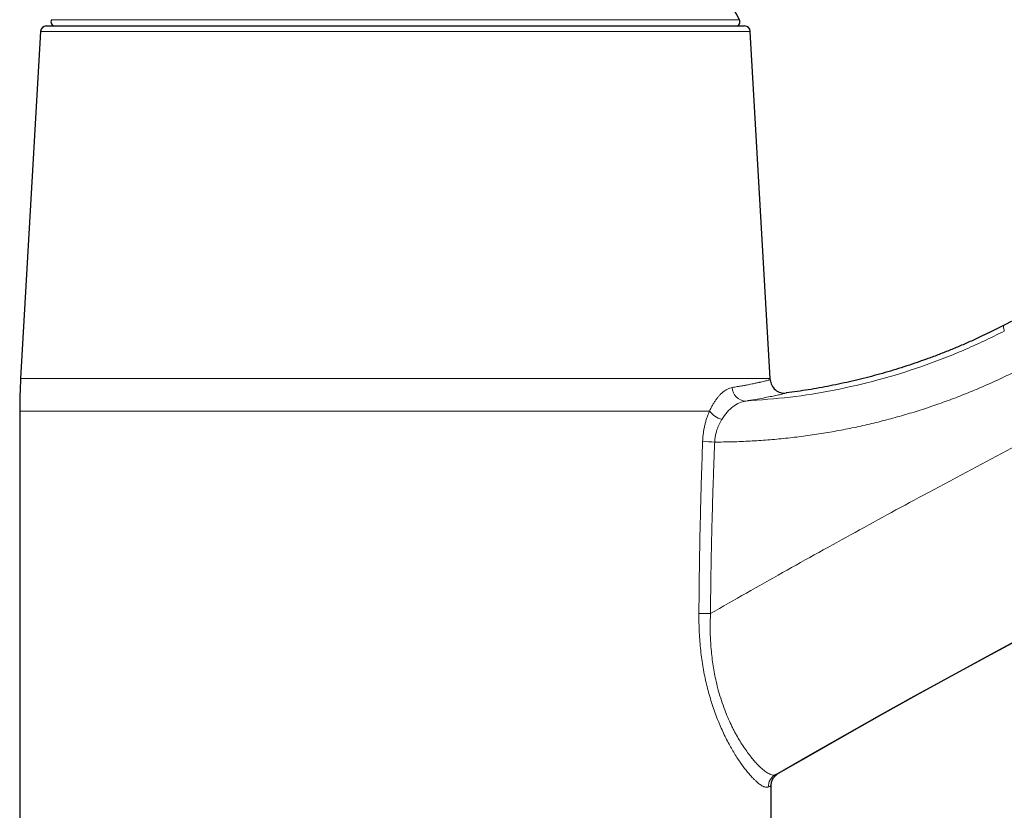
# Model space of a CAD drawing. Header units: millimetres. Extents: x 8 to 1004, y 12 to 903.
# Tile 54 of 57: x 753 to 823, y 723 to 779. Entities that reach past the tile are written whole.
import ezdxf

# ---------------------------------------------------------------- set-up
doc = ezdxf.new("R2010")
doc.units = ezdxf.units.MM

msp = doc.modelspace()

# ---------------------------------------------------------------- linework, layer by layer
at = {"color": 7, "linetype": 'Continuous', "lineweight": 30}
for p, q in [((755.111, 778.445), (804.356, 778.445)), ((754.711, 778.068), (753.3, 753.596)), ((806.167, 753.596), (804.755, 778.068)), ((821.724, 756.877), (821.125, 756.588)), ((817.187, 754.953), (816.914, 754.857)), ((753.233, 751.292), (753.233, 714.345)), ((806.233, 706.645), (806.233, 724.873))]:
    msp.add_line(p, q, dxfattribs=at)
at = {"color": 8, "linetype": 'Continuous', "lineweight": 0}
for p, q in [((755.472, 778.889), (803.994, 778.889)), ((804.755, 778.068), (754.711, 778.068)), ((821.724, 756.877), (821.641, 756.837)), ((816.931, 754.863), (816.914, 754.857)), ((753.3, 753.596), (806.167, 753.596)), ((801.884, 751.292), (753.233, 751.292))]:
    msp.add_line(p, q, dxfattribs=at)
at = {"color": 7, "linetype": 'Continuous', "lineweight": 30, "flags": 128}
msp.add_lwpolyline([(803.994, 778.889), (803.753, 779.326), (803.59, 779.616)], dxfattribs=at)
at = {"color": 8, "linetype": 'Continuous', "lineweight": 0}
for centre, radius, start, end in [((1114.367, 192.974), 615.236, 103.310879, 120.024968), ((804.467, 752.979), 0.979, 181.33187, 268.36342), ((803.156, 752.242), 1.587, 216.74571, 255.30618), ((802.615, 761.414), 12.313, 264.34012, 268.29628), ((802.36, 809.393), 72.383, 269.03202, 269.67556), ((807.017, 724.793), 0.992, 120.2704, 180.52177)]:
    msp.add_arc(centre, radius, start, end, dxfattribs=at)
at = {"color": 7, "linetype": 'Continuous', "lineweight": 30}
for centre, radius, start, end in [((1114.367, 192.974), 615.206, 103.343719, 120.003403), ((755.111, 778.045), 0.4, 90, 176.69813), ((755.736, 778.745), 0.3, 151.39505, 270), ((803.731, 778.745), 0.3, 270, 28.60495), ((804.356, 778.045), 0.4, 3.30187, 90), ((793.233, 751.292), 40, 176.69813, 180.00002), ((766.233, 751.292), 40, 3.17112, 3.30187), ((807.17, 753.56), 1, 183.17112, 277.26295)]:
    msp.add_arc(centre, radius, start, end, dxfattribs=at)
for points, knots in [([(995.702, 817.091), (995.065, 816.97), (993.428, 816.659), (990.796, 816.142), (987.805, 815.542), (984.817, 814.927), (981.832, 814.298), (978.907, 813.666), (976.041, 813.034), (973.236, 812.401), (970.433, 811.756), (967.633, 811.098), (964.728, 810.402), (961.718, 809.665), (958.604, 808.885), (955.493, 808.09), (952.387, 807.28), (949.285, 806.454), (946.188, 805.612), (943.094, 804.754), (940.005, 803.881), (936.921, 802.992), (933.841, 802.087), (930.765, 801.168), (927.694, 800.232), (924.628, 799.281), (921.567, 798.315), (918.511, 797.333), (915.411, 796.32), (912.269, 795.274), (909.083, 794.196), (905.904, 793.101), (902.73, 791.989), (899.562, 790.86), (896.448, 789.732), (893.388, 788.606), (890.381, 787.482), (887.38, 786.342), (884.384, 785.188), (881.395, 784.018), (878.411, 782.833), (875.434, 781.634), (872.415, 780.399), (869.356, 779.13), (866.257, 777.825), (863.165, 776.503), (860.079, 775.166), (857.001, 773.811), (853.93, 772.441), (850.866, 771.054), (847.81, 769.651), (844.761, 768.232), (841.72, 766.797), (838.686, 765.346), (835.718, 763.906), (832.814, 762.48), (829.975, 761.068), (827.144, 759.641), (824.704, 758.398), (823.211, 757.626), (822.657, 757.34)], [0, 0, 0, 0, 0.010598, 0.027203, 0.043808, 0.060414, 0.077019, 0.093624, 0.10928, 0.124937, 0.140593, 0.15625, 0.171906, 0.189379, 0.206853, 0.224327, 0.2418, 0.259274, 0.276748, 0.294221, 0.311695, 0.329168, 0.346642, 0.364116, 0.381589, 0.399063, 0.416536, 0.43401, 0.451484, 0.469789, 0.488095, 0.506401, 0.524706, 0.543012, 0.561318, 0.578791, 0.596265, 0.613739, 0.631212, 0.648686, 0.666159, 0.683633, 0.701107, 0.719412, 0.737718, 0.756024, 0.774329, 0.792635, 0.810941, 0.829247, 0.847552, 0.865858, 0.884164, 0.902469, 0.920775, 0.938035, 0.955294, 0.972554, 0.989814, 1, 1, 1, 1]), ([(822.655, 757.344), (822.405, 757.215), (822.096, 757.056), (821.783, 756.906), (821.724, 756.877)], [0, 0, 0, 0, 0.810534, 1, 1, 1, 1]), ([(821.724, 756.877), (821.525, 756.78), (821.069, 756.559), (820.351, 756.23), (819.569, 755.888), (818.781, 755.561), (817.987, 755.249), (817.365, 755.015), (817.005, 754.889), (816.914, 754.857)], [0, 0, 0, 0, 0.1274313, 0.2908421, 0.4542336, 0.617615, 0.7809953, 0.9443841, 1, 1, 1, 1]), ([(816.914, 754.857), (816.79, 754.813), (816.417, 754.68), (815.79, 754.471), (815.031, 754.23), (814.268, 754.004), (813.501, 753.79), (812.729, 753.589), (811.955, 753.402), (811.177, 753.228), (810.4, 753.068), (809.625, 752.923), (808.851, 752.791), (808.075, 752.671), (807.556, 752.603), (807.297, 752.568)], [0, 0, 0, 0, 0.039645, 0.119988, 0.200347, 0.280728, 0.361133, 0.441568, 0.522036, 0.602542, 0.683089, 0.762242, 0.841442, 0.920694, 1, 1, 1, 1]), ([(806.234, 724.875), (806.235, 724.917), (806.239, 725.003), (806.264, 725.131), (806.306, 725.256), (806.365, 725.376), (806.44, 725.487), (806.528, 725.586), (806.625, 725.673), (806.698, 725.718), (806.734, 725.741)], [0, 0, 0, 0, 0.121227, 0.24562, 0.37222, 0.499956, 0.627698, 0.754316, 0.878737, 1, 1, 1, 1])]:
    msp.add_open_spline(points, degree=3, knots=knots, dxfattribs=at)
at = {"color": 8, "linetype": 'Continuous', "lineweight": 0}
for points, knots in [([(969.927, 803.48), (968.895, 803.235), (966.83, 802.743), (963.738, 801.986), (960.649, 801.214), (957.565, 800.426), (954.503, 799.627), (951.463, 798.818), (948.445, 797.998), (945.432, 797.164), (942.402, 796.309), (939.357, 795.432), (936.295, 794.534), (933.238, 793.621), (930.186, 792.692), (927.138, 791.748), (924.096, 790.788), (921.058, 789.812), (918.025, 788.821), (914.997, 787.815), (911.975, 786.794), (908.957, 785.757), (905.945, 784.704), (902.939, 783.637), (900.021, 782.584), (897.191, 781.547), (894.45, 780.529), (891.713, 779.497), (888.981, 778.453), (886.255, 777.396), (883.452, 776.294), (880.575, 775.147), (877.624, 773.953), (874.679, 772.745), (871.74, 771.521), (868.824, 770.289), (865.933, 769.051), (863.065, 767.806), (860.203, 766.546), (857.328, 765.264), (854.44, 763.958), (851.54, 762.629), (848.646, 761.285), (845.759, 759.926), (842.88, 758.552), (840.007, 757.164), (837.141, 755.762), (834.282, 754.345), (831.431, 752.913), (828.587, 751.467), (825.751, 750.006), (822.921, 748.531), (820.1, 747.042), (817.364, 745.58), (814.713, 744.147), (812.147, 742.744), (809.588, 741.329), (807.035, 739.902), (804.488, 738.464), (802.796, 737.495), (801.95, 737.011)], [0, 0, 0, 0, 0.017562, 0.035123, 0.052685, 0.070246, 0.087808, 0.105056, 0.122304, 0.139552, 0.1568, 0.1744, 0.192, 0.2096, 0.2272, 0.2448, 0.2624, 0.28, 0.2976, 0.3152, 0.3328, 0.3504, 0.368, 0.3856, 0.4032, 0.419333, 0.435467, 0.4516, 0.467733, 0.483867, 0.5, 0.517562, 0.535123, 0.552685, 0.570246, 0.587808, 0.605056, 0.622304, 0.639552, 0.6568, 0.6744, 0.692, 0.7096, 0.7272, 0.7448, 0.7624, 0.78, 0.7976, 0.8152, 0.8328, 0.8504, 0.868, 0.8856, 0.9032, 0.919333, 0.935467, 0.9516, 0.967733, 0.983867, 1, 1, 1, 1]), ([(804.439, 752.001), (805.481, 752.077), (807.571, 752.228), (810.684, 752.737), (813.771, 753.45), (816.811, 754.388), (819.797, 755.526), (821.715, 756.459), (822.675, 756.926)], [0, 0, 0, 0, 0.164776, 0.330398, 0.496812, 0.663938, 0.831695, 1, 1, 1, 1]), ([(822.656, 757.341), (822.646, 757.331), (822.625, 757.31), (822.621, 757.224), (822.635, 757.102), (822.661, 756.984), (822.675, 756.926)], [0, 0, 0, 0, 0.250003, 0.500003, 0.750003, 1, 1, 1, 1]), ([(823.993, 754.352), (823.616, 754.163), (822.863, 753.784), (821.717, 753.256), (820.561, 752.756), (819.394, 752.288), (818.222, 751.855), (817.045, 751.454), (815.865, 751.085), (814.672, 750.747), (813.464, 750.437), (812.242, 750.158), (811.006, 749.911), (809.761, 749.696), (808.507, 749.514), (807.251, 749.366), (805.997, 749.251), (804.748, 749.17), (803.499, 749.118), (802.665, 749.11), (802.249, 749.107)], [0, 0, 0, 0, 0.0560355, 0.1119048, 0.1676557, 0.223336, 0.2789935, 0.3336815, 0.388439, 0.4433111, 0.4983421, 0.5540903, 0.6099084, 0.6658451, 0.7219487, 0.7782666, 0.8338332, 0.8892609, 0.9446174, 1, 1, 1, 1]), ([(803.488, 752.957), (803.607, 752.976), (803.84, 753.014), (804.152, 753.068), (804.43, 753.118), (804.675, 753.165), (804.872, 753.204), (805.031, 753.236), (805.157, 753.263), (805.281, 753.29), (805.366, 753.308), (805.419, 753.32), (805.434, 753.324), (805.45, 753.327), (805.465, 753.331), (805.479, 753.334), (805.559, 753.352), (805.691, 753.382), (805.848, 753.42), (805.972, 753.451), (806.065, 753.475), (806.127, 753.492), (806.165, 753.503), (806.17, 753.504), (806.172, 753.505)], [0, 0, 0, 0, 0.068912, 0.134569, 0.19697, 0.256117, 0.312011, 0.350933, 0.388107, 0.423533, 0.467618, 0.473166, 0.478661, 0.484105, 0.489496, 0.494835, 0.500121, 0.577605, 0.653058, 0.726482, 0.797884, 0.867267, 0.934638, 1, 1, 1, 1]), ([(801.884, 751.292), (801.921, 751.371), (801.996, 751.529), (802.116, 751.748), (802.241, 751.95), (802.371, 752.137), (802.507, 752.307), (802.655, 752.47), (802.815, 752.62), (802.984, 752.749), (803.152, 752.849), (803.321, 752.921), (803.432, 752.945), (803.488, 752.957)], [0, 0, 0, 0, 0.0828261, 0.1653205, 0.2478867, 0.3309267, 0.4148357, 0.4999967, 0.6009064, 0.7007329, 0.8001011, 0.899646, 1, 1, 1, 1]), ([(807.297, 752.568), (807.288, 752.566), (807.27, 752.561), (807.128, 752.523), (806.903, 752.468), (806.586, 752.396), (806.183, 752.311), (805.69, 752.214), (805.118, 752.11), (804.665, 752.037), (804.439, 752.001)], [0, 0, 0, 0, 0.124839, 0.249593, 0.374342, 0.499149, 0.62407, 0.749153, 0.874446, 1, 1, 1, 1]), ([(804.439, 752.001), (804.291, 751.968), (803.997, 751.902), (803.552, 751.627), (803.125, 751.244), (802.876, 750.885), (802.753, 750.706)], [0, 0, 0, 0, 0.252017, 0.503862, 0.753552, 1, 1, 1, 1]), ([(801.4, 749.161), (801.405, 749.257), (801.415, 749.45), (801.447, 749.735), (801.491, 750.017), (801.548, 750.291), (801.616, 750.557), (801.695, 750.811), (801.784, 751.058), (801.85, 751.214), (801.884, 751.292)], [0, 0, 0, 0, 0.1238535, 0.2478152, 0.3727267, 0.4994107, 0.6226664, 0.7467258, 0.872281, 1, 1, 1, 1]), ([(802.753, 750.706), (802.719, 750.649), (802.651, 750.535), (802.559, 750.35), (802.477, 750.159), (802.413, 749.981), (802.366, 749.822), (802.33, 749.683), (802.3, 749.542), (802.276, 749.399), (802.258, 749.254), (802.252, 749.156), (802.249, 749.107)], [0, 0, 0, 0, 0.128558, 0.255916, 0.382054, 0.507029, 0.589781, 0.672148, 0.754221, 0.83612, 0.917989, 1, 1, 1, 1]), ([(801.137, 737.02), (801.141, 737.593), (801.15, 738.741), (801.173, 740.464), (801.203, 742.193), (801.241, 743.928), (801.287, 745.668), (801.339, 747.413), (801.38, 748.578), (801.4, 749.161)], [0, 0, 0, 0, 0.1414292, 0.283321, 0.4256836, 0.5685249, 0.7118529, 0.8556753, 1, 1, 1, 1]), ([(802.249, 749.107), (802.235, 748.759), (802.208, 748.069), (802.171, 747.039), (802.137, 746.023), (802.106, 745.019), (802.077, 744.029), (802.052, 743.051), (802.028, 742.055), (802.007, 741.042), (801.988, 740.012), (801.972, 738.998), (801.959, 737.999), (801.953, 737.339), (801.95, 737.011)], [0, 0, 0, 0, 0.086288, 0.171477, 0.255568, 0.338563, 0.420464, 0.501272, 0.580988, 0.667419, 0.752533, 0.836333, 0.918822, 1, 1, 1, 1]), ([(806.025, 724.784), (805.997, 724.775), (805.94, 724.757), (805.836, 724.766), (805.718, 724.804), (805.594, 724.866), (805.469, 724.947), (805.345, 725.041), (805.213, 725.153), (805.072, 725.284), (804.91, 725.448), (804.726, 725.649), (804.519, 725.894), (804.307, 726.164), (804.09, 726.462), (803.87, 726.786), (803.648, 727.136), (803.426, 727.513), (803.203, 727.916), (802.982, 728.347), (802.766, 728.804), (802.556, 729.287), (802.354, 729.795), (802.162, 730.325), (801.983, 730.873), (801.82, 731.435), (801.674, 732.009), (801.545, 732.593), (801.434, 733.186), (801.339, 733.792), (801.262, 734.412), (801.203, 735.045), (801.162, 735.692), (801.138, 736.352), (801.137, 736.796), (801.137, 737.02)], [0, 0, 0, 0, 0.03166, 0.063073, 0.094306, 0.125424, 0.150282, 0.175145, 0.200047, 0.225022, 0.250106, 0.282233, 0.313944, 0.345313, 0.376418, 0.40734, 0.438158, 0.468956, 0.499815, 0.530948, 0.562048, 0.593211, 0.624537, 0.656104, 0.687369, 0.718434, 0.749404, 0.779768, 0.810233, 0.84089, 0.871824, 0.903121, 0.934865, 0.967133, 1, 1, 1, 1]), ([(801.95, 737.011), (801.941, 736.724), (801.924, 736.156), (801.943, 735.316), (801.991, 734.567), (802.059, 733.907), (802.137, 733.331), (802.233, 732.773), (802.358, 732.176), (802.519, 731.539), (802.723, 730.867), (802.943, 730.251), (803.171, 729.688), (803.343, 729.306), (803.464, 729.056), (803.528, 728.927), (803.592, 728.8), (803.657, 728.675), (803.724, 728.552), (803.849, 728.325), (804.041, 727.999), (804.304, 727.59), (804.565, 727.219), (804.82, 726.887), (805.053, 726.608), (805.212, 726.433), (805.301, 726.342), (805.329, 726.313), (805.357, 726.285), (805.384, 726.257), (805.412, 726.23), (805.475, 726.17), (805.575, 726.078), (805.713, 725.962), (805.855, 725.854), (805.999, 725.76), (806.142, 725.685), (806.28, 725.636), (806.409, 725.617), (806.481, 725.638), (806.517, 725.649)], [0, 0, 0, 0, 0.044544, 0.088006, 0.130473, 0.161728, 0.192516, 0.222878, 0.252859, 0.29214, 0.332186, 0.373092, 0.408186, 0.443998, 0.453503, 0.463062, 0.472675, 0.482342, 0.492065, 0.501845, 0.537074, 0.574768, 0.61495, 0.650642, 0.688113, 0.722566, 0.727182, 0.731821, 0.736483, 0.74117, 0.745881, 0.750615, 0.773218, 0.798269, 0.825768, 0.855716, 0.888113, 0.922959, 0.960255, 1, 1, 1, 1]), ([(806.517, 725.649), (806.543, 725.66), (806.594, 725.682), (806.651, 725.706), (806.695, 725.724), (806.722, 725.736), (806.734, 725.741), (806.733, 725.74), (806.732, 725.74)], [0, 0, 0, 0, 0.187906, 0.375307, 0.562323, 0.749074, 0.935683, 1, 1, 1, 1]), ([(806.229, 724.873), (806.23, 724.873), (806.232, 724.874), (806.199, 724.86), (806.135, 724.831), (806.062, 724.8), (806.025, 724.784)], [0, 0, 0, 0, 0.142142, 0.427107, 0.713036, 1, 1, 1, 1])]:
    msp.add_open_spline(points, degree=3, knots=knots, dxfattribs=at)

doc.saveas('drawing.dxf')
